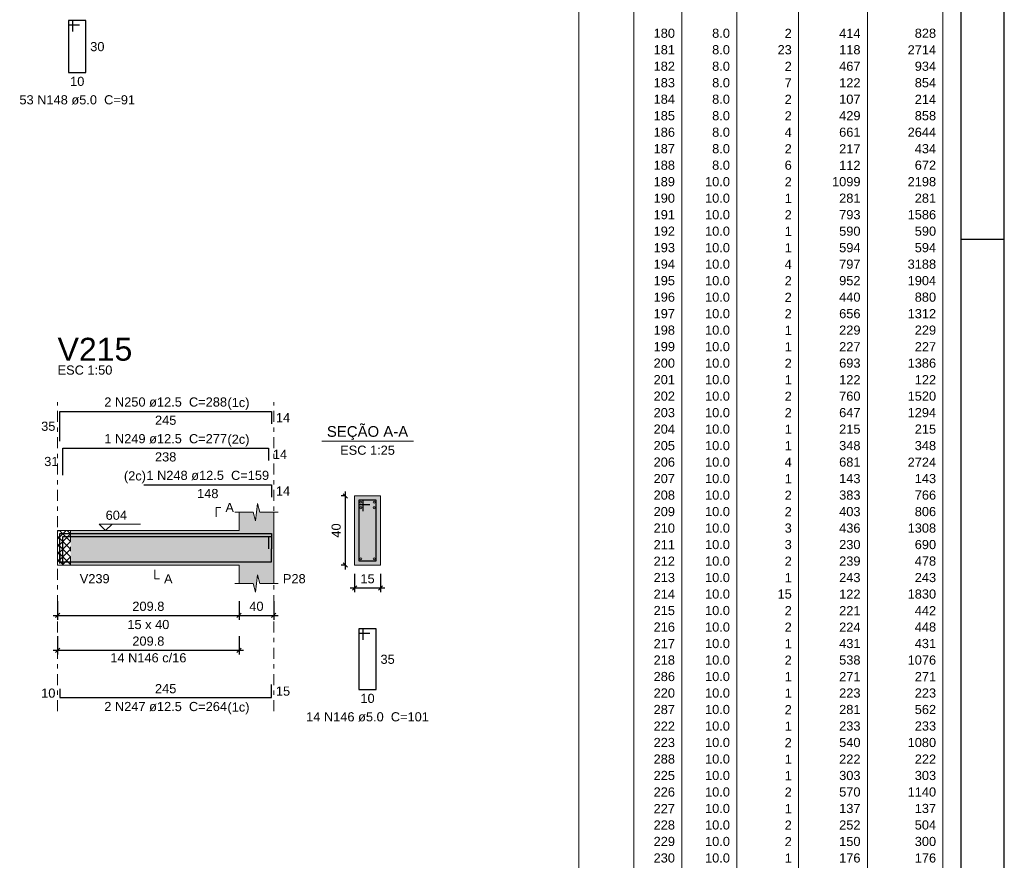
# Model space of a CAD drawing. Header units: millimetres. Extents: x 0 to 119, y 0 to 84.
# Tile 29 of 30: x 96 to 119, y 45 to 64. Entities that reach past the tile are written whole.
import ezdxf

# ---------------------------------------------------------------- set-up
doc = ezdxf.new("R2010")
doc.units = ezdxf.units.MM
doc.header["$MEASUREMENT"] = 0
doc.linetypes.add('DASHDOT', pattern=[2.54, 1.27, -0.635, 0, -0.635])
doc.linetypes.add('NULL', pattern=[0])
doc.layers.get('0').update_dxf_attribs({"lineweight": 18})
for name, color, linetype, lineweight in [('Descrição da armadura', 7, 'Continuous', 0), ('DT-Barras na forma', 2, 'Continuous', 30), ('DT-Barras no corte', 5, 'Continuous', 5), ('DT-Barras rebatidas', 2, 'Continuous', 30), ('DT-Cotas', 9, 'Continuous', 5), ('DT-Forma', 5, 'Continuous', 5), ('DT-Hachura forma vigas', 254, 'Continuous', 5), ('DT-Hachura intersecção vigas', 9, 'Continuous', 5), ('DT-Hachura seção vigas', 254, 'Continuous', 5), ('DT-Pontilhado', 9, 'DASHDOT', 5), ('DT-Relação do aço', 9, 'Continuous', 5), ('DT-Textos', 7, 'Continuous', 5), ('DT-Título', 3, 'Continuous', 20), ('Textos armaduras', 7, 'Continuous', 0)]:
    doc.layers.add(name, color=color, linetype=linetype, lineweight=lineweight)
doc.layers.add('SEDUC_MARF', color=1, linetype='Continuous')
doc.layers.add('SEDUC_MARGG', color=7, linetype='Continuous')
doc.styles.add('Arial', font='txt')
doc.dimstyles.new('UM_25.000000', dxfattribs={"dimtxt": 0.18, "dimasz": 0.1, "dimexe": 0.1, "dimexo": 0.2, "dimgap": 0, "dimtad": 1, "dimtih": 1, "dimtoh": 1, "dimdec": 1, "dimlfac": 25, "dimzin": 0, "dimdsep": 46, "dimtxsty": 'Standard', "dimcen": 0.09, "dimdle": 0.1, "dimadec": 1, "dimazin": 2, "dimtfac": 1, "dimtdec": 4, "dimtofl": 0, "dimtmove": 0, "dimatfit": 3, "dimfxl": 1, "dimtolj": 1, "dimarcsym": 0})
doc.dimstyles.new('UM_50.000000', dxfattribs={"dimtxt": 0.18, "dimasz": 0.1, "dimexe": 0.1, "dimexo": 0.2, "dimgap": 0, "dimtad": 1, "dimtih": 1, "dimtoh": 1, "dimdec": 1, "dimlfac": 50, "dimzin": 0, "dimdsep": 46, "dimtxsty": 'Standard', "dimcen": 0.09, "dimdle": 0.1, "dimadec": 1, "dimazin": 2, "dimtfac": 1, "dimtdec": 4, "dimtofl": 0, "dimtmove": 0, "dimatfit": 3, "dimfxl": 1, "dimtolj": 1, "dimarcsym": 0})

# ---------------------------------------------------------------- blocks, each defined once
blk = doc.blocks.new('_Oblique')
at = {"color": 0, "linetype": 'ByBlock', "lineweight": -2}
blk.add_line((-0.5, -0.5), (0.5, 0.5), dxfattribs=at)
blk = doc.blocks.new('*D160')
at = {"layer": 'Defpoints', "color": 0}
for p in [(97.017, 51.233), (101.213, 51.233), (101.213, 50.704)]:
    blk.add_point(p, dxfattribs=at)
at = {"layer": 'DT-Cotas', "color": 0, "lineweight": -2}
for p, q in [((97.017, 51.033), (97.017, 50.604)), ((101.213, 51.033), (101.213, 50.604)), ((96.917, 50.704), (101.313, 50.704))]:
    blk.add_line(p, q, dxfattribs=at)
at = {"layer": 'DT-Cotas', "color": 0, "lineweight": -2, "xscale": 0.1, "yscale": 0.1, "zscale": 0.1, "rotation": 180}
blk.add_blockref('_Oblique', (97.017, 50.704), dxfattribs=at)
at = {"layer": 'DT-Cotas', "color": 0, "lineweight": -2, "xscale": 0.1, "yscale": 0.1, "zscale": 0.1}
blk.add_blockref('_Oblique', (101.213, 50.704), dxfattribs=at)
at = {"layer": 'DT-Cotas', "color": 7, "insert": (99.115, 50.915), "char_height": 0.2118, "attachment_point": 5, "rotation": 0.0057, "style": 'Arial'}
blk.add_mtext('\\A1;209.8', dxfattribs=at)
blk = doc.blocks.new('*D161')
at = {"layer": 'Defpoints', "color": 0}
for p in [(101.213, 51.233), (102.013, 51.233), (102.013, 50.704)]:
    blk.add_point(p, dxfattribs=at)
at = {"layer": 'DT-Cotas', "color": 0, "lineweight": -2}
for p, q in [((101.213, 51.033), (101.213, 50.604)), ((102.013, 51.033), (102.013, 50.604)), ((101.113, 50.704), (102.113, 50.704))]:
    blk.add_line(p, q, dxfattribs=at)
at = {"layer": 'DT-Cotas', "color": 0, "lineweight": -2, "xscale": 0.1, "yscale": 0.1, "zscale": 0.1, "rotation": 180}
blk.add_blockref('_Oblique', (101.213, 50.704), dxfattribs=at)
at = {"layer": 'DT-Cotas', "color": 0, "lineweight": -2, "xscale": 0.1, "yscale": 0.1, "zscale": 0.1}
blk.add_blockref('_Oblique', (102.013, 50.704), dxfattribs=at)
at = {"layer": 'DT-Cotas', "color": 7, "insert": (101.613, 50.915), "char_height": 0.2118, "attachment_point": 5, "rotation": 0.0057, "style": 'Arial'}
blk.add_mtext('\\A1;40', dxfattribs=at)
blk = doc.blocks.new('*D162')
at = {"layer": 'Defpoints', "color": 0}
for p in [(103.669, 53.468), (103.881, 53.468), (103.881, 51.868)]:
    blk.add_point(p, dxfattribs=at)
at = {"layer": 'DT-Cotas', "color": 0, "lineweight": -2}
for p, q in [((103.669, 51.768), (103.669, 53.568)), ((103.681, 53.468), (103.569, 53.468)), ((103.681, 51.868), (103.569, 51.868))]:
    blk.add_line(p, q, dxfattribs=at)
at = {"layer": 'DT-Cotas', "color": 0, "lineweight": -2, "xscale": 0.1, "yscale": 0.1, "zscale": 0.1}
for p, rotation in [((103.669, 53.468), 90), ((103.669, 51.868), 270)]:
    blk.add_blockref('_Oblique', p, dxfattribs=dict(at, rotation=rotation))
at = {"layer": 'DT-Cotas', "color": 7, "insert": (103.457, 52.668), "char_height": 0.2118, "attachment_point": 5, "rotation": 90, "style": 'Arial'}
blk.add_mtext('\\A1;40', dxfattribs=at)
blk = doc.blocks.new('*D163')
at = {"layer": 'Defpoints', "color": 0}
for p in [(103.881, 51.868), (104.481, 51.868), (104.481, 51.339)]:
    blk.add_point(p, dxfattribs=at)
at = {"layer": 'DT-Cotas', "color": 0, "lineweight": -2}
for p, q in [((103.881, 51.668), (103.881, 51.239)), ((104.481, 51.668), (104.481, 51.239)), ((103.781, 51.339), (104.581, 51.339))]:
    blk.add_line(p, q, dxfattribs=at)
at = {"layer": 'DT-Cotas', "color": 0, "lineweight": -2, "xscale": 0.1, "yscale": 0.1, "zscale": 0.1, "rotation": 180}
blk.add_blockref('_Oblique', (103.881, 51.339), dxfattribs=at)
at = {"layer": 'DT-Cotas', "color": 0, "lineweight": -2, "xscale": 0.1, "yscale": 0.1, "zscale": 0.1}
blk.add_blockref('_Oblique', (104.481, 51.339), dxfattribs=at)
at = {"layer": 'DT-Cotas', "color": 7, "insert": (104.181, 51.551), "char_height": 0.2118, "attachment_point": 5, "rotation": 0.0057, "style": 'Arial'}
blk.add_mtext('\\A1;15', dxfattribs=at)
blk = doc.blocks.new('*D164')
at = {"layer": 'Defpoints', "color": 0}
for p in [(97.017, 50.428), (101.213, 50.428), (101.213, 49.899)]:
    blk.add_point(p, dxfattribs=at)
at = {"layer": 'DT-Cotas', "color": 0, "lineweight": -2}
for p, q in [((97.017, 50.228), (97.017, 49.799)), ((101.213, 50.228), (101.213, 49.799)), ((96.917, 49.899), (101.313, 49.899))]:
    blk.add_line(p, q, dxfattribs=at)
at = {"layer": 'DT-Cotas', "color": 0, "lineweight": -2, "xscale": 0.1, "yscale": 0.1, "zscale": 0.1, "rotation": 180}
blk.add_blockref('_Oblique', (97.017, 49.899), dxfattribs=at)
at = {"layer": 'DT-Cotas', "color": 0, "lineweight": -2, "xscale": 0.1, "yscale": 0.1, "zscale": 0.1}
blk.add_blockref('_Oblique', (101.213, 49.899), dxfattribs=at)
at = {"layer": 'DT-Cotas', "color": 7, "insert": (99.115, 50.11), "char_height": 0.2118, "attachment_point": 5, "rotation": 0.0057, "style": 'Arial'}
blk.add_mtext('\\A1;209.8', dxfattribs=at)

msp = doc.modelspace()

# ---------------------------------------------------------------- hatches: boundary and pattern name
at = {"layer": 'DT-Hachura forma vigas', "linetype": 'Continuous'}
msp.add_hatch(color=254, dxfattribs=at).paths.add_polyline_path([(102.0134, 51.4448), (102.0134, 51.8684), (102.0134, 52.6684), (102.0134, 53.092), (101.6884, 53.092), (101.6384, 53.292), (101.5884, 52.892), (101.5384, 53.092), (101.2134, 53.092), (101.2134, 52.6684), (97.3168, 52.6684), (97.3168, 51.8684), (101.2134, 51.8684), (101.2134, 51.4448), (101.5384, 51.4448), (101.5884, 51.2448), (101.6384, 51.6448), (101.6884, 51.4448), (102.0134, 51.4448)])
at = {"layer": 'DT-Hachura intersecção vigas', "linetype": 'Continuous'}
h = msp.add_hatch(dxfattribs=at)
h.set_pattern_fill('ANSI37', color=9, style=0)
h.paths.add_polyline_path([(97.0168, 51.8684), (97.3168, 51.8684), (97.3168, 52.6684), (97.0168, 52.6684), (97.0168, 51.8684)])
at = {"layer": 'DT-Hachura seção vigas', "linetype": 'Continuous'}
msp.add_hatch(color=254, dxfattribs=at).paths.add_polyline_path([(103.881, 51.8684), (103.881, 51.8684), (104.481, 51.8684), (104.481, 53.4684), (103.881, 53.4684), (103.881, 51.8684)])

# ---------------------------------------------------------------- linework, layer by layer
at = {"layer": 'DT-Barras na forma'}
for p, q in [((104.081, 53.3684), (103.981, 53.3684)), ((103.981, 53.3684), (103.981, 51.9684)), ((104.381, 53.3684), (103.981, 53.3684)), ((103.981, 53.3684), (103.981, 53.2684)), ((103.981, 53.2684), (104.231, 53.2684)), ((104.081, 53.1184), (104.081, 53.3684)), ((104.381, 51.9684), (104.381, 53.3684)), ((103.981, 51.9684), (104.381, 51.9684))]:
    msp.add_line(p, q, dxfattribs=at)
for points in [[(97.0668, 51.9059), (97.0668, 52.5959), (101.9634, 52.5959), (101.9634, 52.3084)], [(97.1374, 51.9059), (97.1374, 52.5309), (101.8928, 52.5309), (101.8928, 52.2434)], [(99.0134, 52.5309), (101.9634, 52.5309), (101.9634, 52.2434)], [(97.0668, 52.1409), (97.0668, 51.9409), (101.9634, 51.9409), (101.9634, 52.2409)]]:
    msp.add_lwpolyline(points, dxfattribs=at)
at = {"layer": 'DT-Barras no corte'}
for centre in [(104.026, 53.3234), (104.336, 53.3234), (104.026, 53.1934), (104.336, 53.1934), (104.026, 52.0134), (104.336, 52.0134)]:
    msp.add_circle(centre, 0.025, dxfattribs=at)
at = {"layer": 'DT-Barras rebatidas'}
for points in [[(97.3715, 64.2024), (97.3715, 64.4524), (97.2715, 64.4524), (97.2715, 63.2524), (97.6715, 63.2524), (97.6715, 64.4524), (97.2715, 64.4524), (97.2715, 64.3524), (97.5215, 64.3524)], [(97.0668, 54.7299), (97.0668, 55.4199), (101.9634, 55.4199), (101.9634, 55.1324)], [(97.1374, 53.9477), (97.1374, 54.5727), (101.8928, 54.5727), (101.8928, 54.2852)], [(99.0134, 53.7255), (101.9634, 53.7255), (101.9634, 53.438)], [(104.081, 50.1417), (104.081, 50.3917), (103.981, 50.3917), (103.981, 48.9917), (104.381, 48.9917), (104.381, 50.3917), (103.981, 50.3917), (103.981, 50.2917), (104.231, 50.2917)], [(97.0668, 49.0063), (97.0668, 48.8063), (101.9634, 48.8063), (101.9634, 49.1063)]]:
    msp.add_lwpolyline(points, dxfattribs=at)
at = {"layer": 'DT-Forma'}
for p, q in [((101.5884, 52.892), (101.6384, 53.292)), ((101.6384, 53.292), (101.6884, 53.092)), ((104.481, 53.4684), (103.881, 53.4684)), ((103.881, 53.4684), (103.881, 51.8684)), ((104.481, 51.8684), (104.481, 53.4684)), ((101.1134, 53.092), (101.5384, 53.092)), ((101.2134, 52.6684), (101.2134, 53.092)), ((101.5384, 53.092), (101.5884, 52.892)), ((101.6884, 53.092), (102.1134, 53.092)), ((102.0134, 53.092), (102.0134, 52.6684)), ((97.0168, 52.6684), (97.3168, 52.6684)), ((97.3168, 52.6684), (101.2134, 52.6684)), ((97.0168, 51.8684), (97.3168, 51.8684)), ((97.3168, 51.8684), (101.2134, 51.8684)), ((101.2134, 51.8684), (101.2134, 51.4448)), ((102.0134, 51.4448), (102.0134, 51.8684)), ((103.881, 51.8684), (104.481, 51.8684)), ((101.1134, 51.4448), (101.5384, 51.4448)), ((101.5384, 51.4448), (101.5884, 51.2448)), ((101.5884, 51.2448), (101.6384, 51.6448)), ((101.6384, 51.6448), (101.6884, 51.4448)), ((101.6884, 51.4448), (102.1134, 51.4448))]:
    msp.add_line(p, q, dxfattribs=at)
at = {"layer": 'DT-Forma', "linetype": 'Continuous'}
for p, q in [((97.0168, 51.8684), (97.0168, 52.6684)), ((102.0134, 52.6684), (102.0134, 51.8684))]:
    msp.add_line(p, q, dxfattribs=at)
at = {"layer": 'DT-Pontilhado', "ltscale": 0.2}
for p, q in [((97.0168, 48.4886), (97.0168, 55.6317)), ((97.0168, 48.4886), (97.0168, 55.6317)), ((102.0134, 48.4886), (102.0134, 55.6317)), ((97.3168, 52.6684), (97.3168, 51.8684))]:
    msp.add_line(p, q, dxfattribs=at)
at = {"layer": 'DT-Relação do aço', "linetype": 'Continuous'}
for p, q in [((109.0634, 77.3262), (109.0634, 23.9526)), ((110.3342, 77.3262), (110.3342, 23.9526)), ((111.4462, 77.3262), (111.4462, 23.9526)), ((112.7169, 77.3262), (112.7169, 23.9526)), ((114.1466, 77.3262), (114.1466, 23.9526)), ((115.7351, 77.3262), (115.7351, 23.9526)), ((117.4825, 77.3262), (117.4825, 23.9526))]:
    msp.add_line(p, q, dxfattribs=at)
at = {"layer": 'DT-Textos'}
msp.add_line((103.122, 54.7333), (105.24, 54.7333), dxfattribs=at)
for points in [[(100.6839, 52.9861), (100.6839, 53.1979), (100.7898, 53.1979)], [(98.2758, 52.8167), (98.1275, 52.6684), (97.9793, 52.8167), (98.9324, 52.8167)], [(99.2651, 51.7625), (99.2651, 51.5507), (99.371, 51.5507)]]:
    msp.add_lwpolyline(points, dxfattribs=at)
at = {"layer": 'SEDUC_MARF'}
msp.add_line((117.9, 59.4), (118.9, 59.4), dxfattribs=at)
msp.add_lwpolyline([(118.9, 84.1), (0, 84.1), (0, 0), (118.9, 0)], close=True, dxfattribs=at)
at = {"layer": 'SEDUC_MARGG'}
msp.add_lwpolyline([(2.5, 1), (117.9, 1), (117.9, 83.1), (2.5, 83.1), (2.5, 1)], dxfattribs=at)

# ---------------------------------------------------------------- texts
at = {"layer": 'Descrição da armadura', "linetype": 'NULL', "char_height": 0.2118, "attachment_point": 8, "line_spacing_factor": 0.9, "style": 'Arial'}
for s, insert, width in [('53 N148 ø5.0  C=91', (97.4715, 62.511), 5.239541), ('2 N250 ø12.5  C=288', (99.515, 55.5262), 5.562109), ('1 N249 ø12.5  C=277', (99.515, 54.6782), 5.562109), ('1 N248 ø12.5  C=159', (100.488, 53.8312), 5.562109), ('14 N146 c/16', (99.1151, 49.617), 3.450264), ('2 N247 ø12.5  C=264', (99.515, 48.4882), 5.562109), ('14 N146 ø5.0  C=101', (104.181, 48.2502), 5.562109)]:
    msp.add_mtext(s, dxfattribs=dict(at, insert=insert, width=width))
at = {"layer": 'DT-Relação do aço', "color": 7, "linetype": 'NULL', "char_height": 0.2118, "attachment_point": 9, "line_spacing_factor": 0.9, "style": 'Arial'}
for s, insert, width in [('180', (111.2873, 64.0527), 0.967705), ('8.0', (112.5581, 64.0527), 0.806279), ('2', (113.9878, 64.0527), 0.322568), ('414', (115.5763, 64.0527), 0.967705), ('828', (117.3236, 64.0527), 0.967705), ('181', (111.2873, 63.6714), 0.967705), ('8.0', (112.5581, 63.6714), 0.806279), ('23', (113.9878, 63.6714), 0.645137), ('118', (115.5763, 63.6714), 0.967705), ('2714', (117.3236, 63.6714), 1.290273), ('182', (111.2873, 63.2902), 0.967705), ('8.0', (112.5581, 63.2902), 0.806279), ('2', (113.9878, 63.2902), 0.322568), ('467', (115.5763, 63.2902), 0.967705), ('934', (117.3236, 63.2902), 0.967705), ('183', (111.2873, 62.909), 0.967705), ('8.0', (112.5581, 62.909), 0.806279), ('7', (113.9878, 62.909), 0.322568), ('122', (115.5763, 62.909), 0.967705), ('854', (117.3236, 62.909), 0.967705), ('184', (111.2873, 62.5277), 0.967705), ('8.0', (112.5581, 62.5277), 0.806279), ('2', (113.9878, 62.5277), 0.322568), ('107', (115.5763, 62.5277), 0.967705), ('214', (117.3236, 62.5277), 0.967705), ('185', (111.2873, 62.1465), 0.967705), ('8.0', (112.5581, 62.1465), 0.806279), ('2', (113.9878, 62.1465), 0.322568), ('429', (115.5763, 62.1465), 0.967705), ('858', (117.3236, 62.1465), 0.967705), ('186', (111.2873, 61.7652), 0.967705), ('8.0', (112.5581, 61.7652), 0.806279), ('4', (113.9878, 61.7652), 0.322568), ('661', (115.5763, 61.7652), 0.967705), ('2644', (117.3236, 61.7652), 1.290273), ('187', (111.2873, 61.384), 0.967705), ('8.0', (112.5581, 61.384), 0.806279), ('2', (113.9878, 61.384), 0.322568), ('217', (115.5763, 61.384), 0.967705), ('434', (117.3236, 61.384), 0.967705), ('188', (111.2873, 61.0028), 0.967705), ('8.0', (112.5581, 61.0028), 0.806279), ('6', (113.9878, 61.0028), 0.322568), ('112', (115.5763, 61.0028), 0.967705), ('672', (117.3236, 61.0028), 0.967705), ('189', (111.2873, 60.6215), 0.967705), ('10.0', (112.5581, 60.6215), 1.128848), ('2', (113.9878, 60.6215), 0.322568), ('1099', (115.5763, 60.6215), 1.290273), ('2198', (117.3236, 60.6215), 1.290273), ('190', (111.2873, 60.2403), 0.967705), ('10.0', (112.5581, 60.2403), 1.128848), ('1', (113.9878, 60.2403), 0.322568), ('281', (115.5763, 60.2403), 0.967705), ('281', (117.3236, 60.2403), 0.967705), ('191', (111.2873, 59.859), 0.967705), ('10.0', (112.5581, 59.859), 1.128848), ('2', (113.9878, 59.859), 0.322568), ('793', (115.5763, 59.859), 0.967705), ('1586', (117.3236, 59.859), 1.290273), ('192', (111.2873, 59.4778), 0.967705), ('10.0', (112.5581, 59.4778), 1.128848), ('1', (113.9878, 59.4778), 0.322568), ('590', (115.5763, 59.4778), 0.967705), ('590', (117.3236, 59.4778), 0.967705), ('193', (111.2873, 59.0966), 0.967705), ('10.0', (112.5581, 59.0966), 1.128848), ('1', (113.9878, 59.0966), 0.322568), ('594', (115.5763, 59.0966), 0.967705), ('594', (117.3236, 59.0966), 0.967705), ('194', (111.2873, 58.7153), 0.967705), ('10.0', (112.5581, 58.7153), 1.128848), ('4', (113.9878, 58.7153), 0.322568), ('797', (115.5763, 58.7153), 0.967705), ('3188', (117.3236, 58.7153), 1.290273), ('195', (111.2873, 58.3341), 0.967705), ('10.0', (112.5581, 58.3341), 1.128848), ('2', (113.9878, 58.3341), 0.322568), ('952', (115.5763, 58.3341), 0.967705), ('1904', (117.3236, 58.3341), 1.290273), ('196', (111.2873, 57.9528), 0.967705), ('10.0', (112.5581, 57.9528), 1.128848), ('2', (113.9878, 57.9528), 0.322568), ('440', (115.5763, 57.9528), 0.967705), ('880', (117.3236, 57.9528), 0.967705), ('197', (111.2873, 57.5716), 0.967705), ('10.0', (112.5581, 57.5716), 1.128848), ('2', (113.9878, 57.5716), 0.322568), ('656', (115.5763, 57.5716), 0.967705), ('1312', (117.3236, 57.5716), 1.290273), ('198', (111.2873, 57.1904), 0.967705), ('10.0', (112.5581, 57.1904), 1.128848), ('1', (113.9878, 57.1904), 0.322568), ('229', (115.5763, 57.1904), 0.967705), ('229', (117.3236, 57.1904), 0.967705), ('199', (111.2873, 56.8091), 0.967705), ('10.0', (112.5581, 56.8091), 1.128848), ('1', (113.9878, 56.8091), 0.322568), ('227', (115.5763, 56.8091), 0.967705), ('227', (117.3236, 56.8091), 0.967705), ('200', (111.2873, 56.4279), 0.967705), ('10.0', (112.5581, 56.4279), 1.128848), ('2', (113.9878, 56.4279), 0.322568), ('693', (115.5763, 56.4279), 0.967705), ('1386', (117.3236, 56.4279), 1.290273), ('201', (111.2873, 56.0466), 0.967705), ('10.0', (112.5581, 56.0466), 1.128848), ('1', (113.9878, 56.0466), 0.322568), ('122', (115.5763, 56.0466), 0.967705), ('122', (117.3236, 56.0466), 0.967705), ('202', (111.2873, 55.6654), 0.967705), ('10.0', (112.5581, 55.6654), 1.128848), ('2', (113.9878, 55.6654), 0.322568), ('760', (115.5763, 55.6654), 0.967705), ('1520', (117.3236, 55.6654), 1.290273), ('203', (111.2873, 55.2842), 0.967705), ('10.0', (112.5581, 55.2842), 1.128848), ('2', (113.9878, 55.2842), 0.322568), ('647', (115.5763, 55.2842), 0.967705), ('1294', (117.3236, 55.2842), 1.290273), ('204', (111.2873, 54.9029), 0.967705), ('10.0', (112.5581, 54.9029), 1.128848), ('1', (113.9878, 54.9029), 0.322568), ('215', (115.5763, 54.9029), 0.967705), ('215', (117.3236, 54.9029), 0.967705), ('205', (111.2873, 54.5217), 0.967705), ('10.0', (112.5581, 54.5217), 1.128848), ('1', (113.9878, 54.5217), 0.322568), ('348', (115.5763, 54.5217), 0.967705), ('348', (117.3236, 54.5217), 0.967705), ('206', (111.2873, 54.1404), 0.967705), ('10.0', (112.5581, 54.1404), 1.128848), ('4', (113.9878, 54.1404), 0.322568), ('681', (115.5763, 54.1404), 0.967705), ('2724', (117.3236, 54.1404), 1.290273), ('207', (111.2873, 53.7592), 0.967705), ('10.0', (112.5581, 53.7592), 1.128848), ('1', (113.9878, 53.7592), 0.322568), ('143', (115.5763, 53.7592), 0.967705), ('143', (117.3236, 53.7592), 0.967705), ('208', (111.2873, 53.378), 0.967705), ('10.0', (112.5581, 53.378), 1.128848), ('2', (113.9878, 53.378), 0.322568), ('383', (115.5763, 53.378), 0.967705), ('766', (117.3236, 53.378), 0.967705), ('209', (111.2873, 52.9967), 0.967705), ('10.0', (112.5581, 52.9967), 1.128848), ('2', (113.9878, 52.9967), 0.322568), ('403', (115.5763, 52.9967), 0.967705), ('806', (117.3236, 52.9967), 0.967705), ('210', (111.2873, 52.6155), 0.967705), ('10.0', (112.5581, 52.6155), 1.128848), ('3', (113.9878, 52.6155), 0.322568), ('436', (115.5763, 52.6155), 0.967705), ('1308', (117.3236, 52.6155), 1.290273), ('211', (111.2873, 52.2342), 0.967705), ('10.0', (112.5581, 52.2342), 1.128848), ('3', (113.9878, 52.2342), 0.322568), ('230', (115.5763, 52.2342), 0.967705), ('690', (117.3236, 52.2342), 0.967705), ('212', (111.2873, 51.853), 0.967705), ('10.0', (112.5581, 51.853), 1.128848), ('2', (113.9878, 51.853), 0.322568), ('239', (115.5763, 51.853), 0.967705), ('478', (117.3236, 51.853), 0.967705), ('213', (111.2873, 51.4718), 0.967705), ('10.0', (112.5581, 51.4718), 1.128848), ('1', (113.9878, 51.4718), 0.322568), ('243', (115.5763, 51.4718), 0.967705), ('243', (117.3236, 51.4718), 0.967705), ('214', (111.2873, 51.0905), 0.967705), ('10.0', (112.5581, 51.0905), 1.128848), ('15', (113.9878, 51.0905), 0.645137), ('122', (115.5763, 51.0905), 0.967705), ('1830', (117.3236, 51.0905), 1.290273), ('215', (111.2873, 50.7093), 0.967705), ('10.0', (112.5581, 50.7093), 1.128848), ('2', (113.9878, 50.7093), 0.322568), ('221', (115.5763, 50.7093), 0.967705), ('442', (117.3236, 50.7093), 0.967705), ('216', (111.2873, 50.328), 0.967705), ('10.0', (112.5581, 50.328), 1.128848), ('2', (113.9878, 50.328), 0.322568), ('224', (115.5763, 50.328), 0.967705), ('448', (117.3236, 50.328), 0.967705), ('217', (111.2873, 49.9468), 0.967705), ('10.0', (112.5581, 49.9468), 1.128848), ('1', (113.9878, 49.9468), 0.322568), ('431', (115.5763, 49.9468), 0.967705), ('431', (117.3236, 49.9468), 0.967705), ('218', (111.2873, 49.5656), 0.967705), ('10.0', (112.5581, 49.5656), 1.128848), ('2', (113.9878, 49.5656), 0.322568), ('538', (115.5763, 49.5656), 0.967705), ('1076', (117.3236, 49.5656), 1.290273), ('286', (111.2873, 49.1843), 0.967705), ('10.0', (112.5581, 49.1843), 1.128848), ('1', (113.9878, 49.1843), 0.322568), ('271', (115.5763, 49.1843), 0.967705), ('271', (117.3236, 49.1843), 0.967705), ('220', (111.2873, 48.8031), 0.967705), ('10.0', (112.5581, 48.8031), 1.128848), ('1', (113.9878, 48.8031), 0.322568), ('223', (115.5763, 48.8031), 0.967705), ('223', (117.3236, 48.8031), 0.967705), ('287', (111.2873, 48.4218), 0.967705), ('10.0', (112.5581, 48.4218), 1.128848), ('2', (113.9878, 48.4218), 0.322568), ('281', (115.5763, 48.4218), 0.967705), ('562', (117.3236, 48.4218), 0.967705), ('222', (111.2873, 48.0406), 0.967705), ('10.0', (112.5581, 48.0406), 1.128848), ('1', (113.9878, 48.0406), 0.322568), ('233', (115.5763, 48.0406), 0.967705), ('233', (117.3236, 48.0406), 0.967705), ('223', (111.2873, 47.6594), 0.967705), ('10.0', (112.5581, 47.6594), 1.128848), ('2', (113.9878, 47.6594), 0.322568), ('540', (115.5763, 47.6594), 0.967705), ('1080', (117.3236, 47.6594), 1.290273), ('288', (111.2873, 47.2781), 0.967705), ('10.0', (112.5581, 47.2781), 1.128848), ('1', (113.9878, 47.2781), 0.322568), ('222', (115.5763, 47.2781), 0.967705), ('222', (117.3236, 47.2781), 0.967705), ('225', (111.2873, 46.8969), 0.967705), ('10.0', (112.5581, 46.8969), 1.128848), ('1', (113.9878, 46.8969), 0.322568), ('303', (115.5763, 46.8969), 0.967705), ('303', (117.3236, 46.8969), 0.967705), ('226', (111.2873, 46.5156), 0.967705), ('10.0', (112.5581, 46.5156), 1.128848), ('2', (113.9878, 46.5156), 0.322568), ('570', (115.5763, 46.5156), 0.967705), ('1140', (117.3236, 46.5156), 1.290273), ('227', (111.2873, 46.1344), 0.967705), ('10.0', (112.5581, 46.1344), 1.128848), ('1', (113.9878, 46.1344), 0.322568), ('137', (115.5763, 46.1344), 0.967705), ('137', (117.3236, 46.1344), 0.967705), ('228', (111.2873, 45.7532), 0.967705), ('10.0', (112.5581, 45.7532), 1.128848), ('2', (113.9878, 45.7532), 0.322568), ('252', (115.5763, 45.7532), 0.967705), ('504', (117.3236, 45.7532), 0.967705), ('229', (111.2873, 45.3719), 0.967705), ('10.0', (112.5581, 45.3719), 1.128848), ('2', (113.9878, 45.3719), 0.322568), ('150', (115.5763, 45.3719), 0.967705), ('300', (117.3236, 45.3719), 0.967705), ('230', (111.2873, 44.9907), 0.967705), ('10.0', (112.5581, 44.9907), 1.128848), ('1', (113.9878, 44.9907), 0.322568), ('176', (115.5763, 44.9907), 0.967705), ('176', (117.3236, 44.9907), 0.967705)]:
    msp.add_mtext(s, dxfattribs=dict(at, insert=insert, width=width))
at = {"layer": 'DT-Textos', "linetype": 'NULL', "line_spacing_factor": 0.798, "style": 'Arial'}
for s, insert, char_height, width, attachment_point in [('ESC 1:50', (97.017, 56.2672), 0.2118, 2.482559, 7), ('(1c)', (100.943, 55.4563), 0.2118, 0.998857, 7), ('SEÇÃO A-A', (104.181, 54.7573), 0.2471, 3.812061, 8), ('(2c)', (100.943, 54.6083), 0.2118, 0.998857, 7), ('ESC 1:25', (104.181, 54.4152), 0.2118, 2.482559, 8), ('(2c)', (99.06, 53.7613), 0.2118, 0.998857, 9), ('A', (100.896, 53.0922), 0.2118, 0.386855, 7), ('604', (98.128, 52.9122), 0.2118, 0.967705, 7), ('V239', (97.529, 51.4452), 0.2118, 1.354561, 7), ('A', (99.477, 51.4452), 0.2118, 0.386855, 7), ('P28', (102.225, 51.4452), 0.2118, 1.031992, 7), ('15 x 40', (99.115, 50.3862), 0.2118, 1.902559, 8), ('(1c)', (100.943, 48.4183), 0.2118, 0.998857, 7)]:
    msp.add_mtext(s, dxfattribs=dict(at, insert=insert, char_height=char_height, width=width, attachment_point=attachment_point))
at = {"layer": 'DT-Título', "linetype": 'NULL', "insert": (97.017, 56.5851), "char_height": 0.5295, "width": 3.456465, "attachment_point": 7, "line_spacing_factor": 0.798, "style": 'Arial'}
msp.add_mtext('V215', dxfattribs=at)
at = {"layer": 'Textos armaduras', "linetype": 'NULL', "char_height": 0.2118, "line_spacing_factor": 0.9, "style": 'Arial'}
for s, insert, width, attachment_point in [('30', (97.7715, 63.9583), 1.045137, 1), ('10', (97.4715, 63.1551), 1.045137, 2), ('245', (99.5151, 55.3226), 1.367705, 2), ('14', (102.0634, 55.3821), 1.045137, 1), ('35', (96.9668, 54.969), 1.045137, 9), ('31', (97.0374, 54.1543), 1.045137, 9), ('238', (99.5151, 54.4754), 1.367705, 2), ('14', (101.9928, 54.5349), 1.045137, 1), ('148', (100.4884, 53.6282), 1.367705, 2), ('14', (102.0634, 53.6877), 1.045137, 1), ('35', (104.481, 49.7976), 1.045137, 1), ('245', (99.5151, 48.9036), 1.367705, 8), ('10', (96.9668, 48.8004), 1.045137, 9), ('15', (102.0634, 49.0622), 1.045137, 1), ('10', (104.181, 48.8944), 1.045137, 2)]:
    msp.add_mtext(s, dxfattribs=dict(at, insert=insert, width=width, attachment_point=attachment_point))

# ---------------------------------------------------------------- dimensions: what is measured, and where the dimension line sits
at = {"layer": 'DT-Cotas'}
dim = msp.add_linear_dim(base=(103.6692, 53.4684), p1=(103.881, 51.8684), p2=(103.881, 53.4684), angle=90, dimstyle='UM_25.000000', override={"dimtxt": 0.2118, "dimasz": 0.1, "dimexe": 0.1, "dimexo": 0.2, "dimtad": 1, "dimtih": 0, "dimtoh": 0, "dimdec": 1, "dimlfac": 25, "dimzin": 8, "dimtxsty": 'Arial', "dimblk": 'Oblique', "dimblk1": 'Oblique', "dimblk2": 'Oblique', "dimsah": 1, "dimdle": 0.1, "dimse1": 0, "dimse2": 0, "dimclrt": 7, "dimadec": 1, "dimazin": 3, "dimtmove": 2, "dimldrblk": 'Oblique'}, dxfattribs=at)
dim.commit()
dim.dimension.update_dxf_attribs({"geometry": '*D162', "text_midpoint": (103.4574, 52.6684), "dimtype": 160, "text_rotation": 90})
for base, p1, p2, dimstyle, override, picture, middle in [((104.481, 51.3389), (103.881, 51.8684), (104.481, 51.8684), 'UM_25.000000', {"dimtxt": 0.2118, "dimasz": 0.1, "dimexe": 0.1, "dimexo": 0.2, "dimtad": 1, "dimtih": 0, "dimtoh": 0, "dimdec": 1, "dimlfac": 25, "dimzin": 8, "dimtxsty": 'Arial', "dimblk": 'Oblique', "dimblk1": 'Oblique', "dimblk2": 'Oblique', "dimsah": 1, "dimdle": 0.1, "dimse1": 0, "dimse2": 0, "dimclrt": 7, "dimadec": 1, "dimazin": 3, "dimtmove": 2, "dimldrblk": 'Oblique'}, '*D163', (104.181, 51.5507)), ((101.2134, 50.7035), (97.0168, 51.233), (101.2134, 51.233), 'UM_50.000000', {"dimtxt": 0.2118, "dimasz": 0.1, "dimexe": 0.1, "dimexo": 0.2, "dimtad": 1, "dimtih": 0, "dimtoh": 0, "dimdec": 1, "dimlfac": 50, "dimzin": 8, "dimtxsty": 'Arial', "dimblk": 'Oblique', "dimblk1": 'Oblique', "dimblk2": 'Oblique', "dimsah": 1, "dimdle": 0.1, "dimse1": 0, "dimse2": 0, "dimclrt": 7, "dimadec": 1, "dimazin": 3, "dimtmove": 2, "dimldrblk": 'Oblique'}, '*D160', (99.1151, 50.9153)), ((102.0134, 50.7035), (101.2134, 51.233), (102.0134, 51.233), 'UM_50.000000', {"dimtxt": 0.2118, "dimasz": 0.1, "dimexe": 0.1, "dimexo": 0.2, "dimtad": 1, "dimtih": 0, "dimtoh": 0, "dimdec": 1, "dimlfac": 50, "dimzin": 8, "dimtxsty": 'Arial', "dimblk": 'Oblique', "dimblk1": 'Oblique', "dimblk2": 'Oblique', "dimsah": 1, "dimdle": 0.1, "dimse1": 0, "dimse2": 0, "dimclrt": 7, "dimadec": 1, "dimazin": 3, "dimtmove": 2, "dimldrblk": 'Oblique'}, '*D161', (101.6134, 50.9153)), ((101.2134, 49.8987), (97.0168, 50.4282), (101.2134, 50.4282), 'UM_50.000000', {"dimtxt": 0.2118, "dimasz": 0.1, "dimexe": 0.1, "dimexo": 0.2, "dimtad": 1, "dimtih": 0, "dimtoh": 0, "dimdec": 1, "dimlfac": 50, "dimzin": 8, "dimtxsty": 'Arial', "dimblk": 'Oblique', "dimblk1": 'Oblique', "dimblk2": 'Oblique', "dimsah": 1, "dimdle": 0.1, "dimse1": 0, "dimse2": 0, "dimclrt": 7, "dimadec": 1, "dimazin": 3, "dimtmove": 2, "dimldrblk": 'Oblique'}, '*D164', (99.1151, 50.1105))]:
    dim = msp.add_linear_dim(base=base, p1=p1, p2=p2, dimstyle=dimstyle, override=override, dxfattribs=at)
    dim.commit()
    dim.dimension.update_dxf_attribs({"geometry": picture, "text_midpoint": middle, "dimtype": 160, "text_rotation": 0.00573})

doc.saveas('drawing.dxf')
